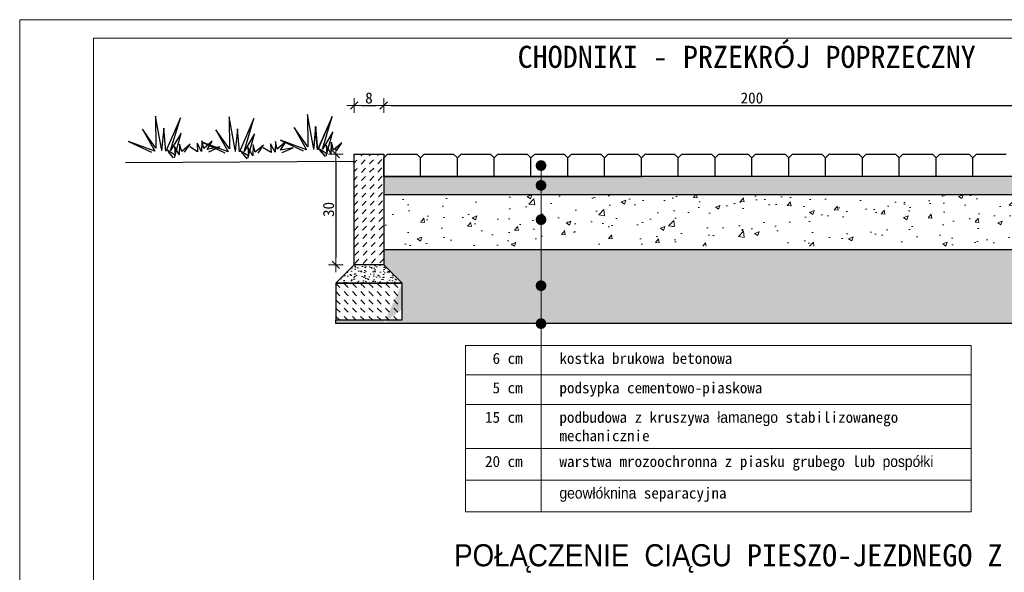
# Model space of a CAD drawing. Header units: millimetres. Extents: x 84 to 770, y 130 to 152.
# Tile 8 of 10: x 93.21 to 95.88, y 150.73 to 152.23. Entities that reach past the tile are written whole.
import ezdxf

# ---------------------------------------------------------------- set-up
doc = ezdxf.new("R2010")
doc.units = ezdxf.units.MM
for name, color, linetype, lineweight in [('_k_kreskowanie', 250, 'Continuous', 9), ('DR_wym_strz', 1, 'Continuous', 9), ('kruszywo', 252, 'Continuous', 15), ('Nawierzchnia', 7, 'Continuous', 30), ('odsaczajaca', 40, 'Continuous', 15), ('podsypka', 30, 'Continuous', 15), ('trawka', 3, 'Continuous', 30), ('Wymiary', 7, 'Continuous', 9)]:
    doc.layers.add(name, color=color, linetype=linetype, lineweight=lineweight)
doc.styles.add('GENERATED_STYLE_1', font='MS Gothic.ttf')
doc.styles.add('WYM TECH', font='isocpeur.ttf')
doc.dimstyles.new('szczegóły normalny', dxfattribs={"dimtxt": 0.03, "dimasz": 0.02, "dimexe": 0.01, "dimexo": 0.05, "dimgap": 0.005, "dimtad": 1, "dimdec": 0, "dimlfac": 100, "dimzin": 1, "dimdsep": 46, "dimtxsty": 'WYM TECH', "dimblk": 'KRZYZYK', "dimcen": 0.02, "dimse1": 1, "dimse2": 1, "dimclrd": 1, "dimclre": 1, "dimadec": 1, "dimazin": 0, "dimtfac": 1, "dimtdec": 0, "dimtmove": 1, "dimatfit": 3, "dimfxl": 0, "dimarcsym": 0})

# ---------------------------------------------------------------- blocks, each defined once
blk = doc.blocks.new('*T4')
at = {"layer": 'Defpoints', "color": 8, "linetype": 'ByBlock', "lineweight": 0, "transparency": 16777216}
for p, q in [((0, 0), (1.3729, 0)), ((0, 0), (0, -0.4514)), ((1.3729, 0), (1.3729, -0.4514)), ((0, -0.4514), (1.3729, -0.4514))]:
    blk.add_line(p, q, dxfattribs=at)
at = {"layer": 'Nawierzchnia', "color": 0, "linetype": 'ByBlock', "lineweight": 5, "transparency": 16777216}
for p, q in [((0.2051, 0), (0.2051, -0.4514)), ((0, -0.08), (1.3729, -0.08)), ((0, -0.16), (1.3729, -0.16)), ((0, -0.28), (1.3729, -0.28)), ((0, -0.3657), (1.3729, -0.3657))]:
    blk.add_line(p, q, dxfattribs=at)
at = {"layer": 'Nawierzchnia', "color": 0, "transparency": 16777216, "char_height": 0.03, "style": 'GENERATED_STYLE_1'}
for s, insert, width, attachment_point in [('6 cm', (0.1551, -0.02), 0.105076, 3), ('kostka brukowa betonowa ', (0.2551, -0.02), 1.067816, 1), ('5 cm', (0.1551, -0.1), 0.105076, 3), ('podsypka cementowo-piaskowa', (0.2551, -0.1), 1.067816, 1), ('15 cm', (0.1551, -0.18), 0.105076, 3), ('podbudowa z kruszywa łamanego stabilizowanego mechanicznie', (0.2551, -0.18), 1.067816, 1), ('20 cm', (0.1551, -0.3), 0.105076, 3), ('warstwa mrozoochronna z piasku grubego lub pospółki', (0.2551, -0.3), 1.067816, 1), ('geowłóknina separacyjna', (0.2551, -0.3857), 1.067816, 1)]:
    blk.add_mtext(s, dxfattribs=dict(at, insert=insert, width=width, attachment_point=attachment_point))
blk = doc.blocks.new('K')
at = {"lineweight": 15}
blk.add_line((-0.5, -0.5), (0.5, 0.5), dxfattribs=at)
at = {"layer": 'DR_wym_strz'}
for p, q in [((-1, 0), (1, 0)), ((0, -1), (0, 1))]:
    blk.add_line(p, q, dxfattribs=at)
blk = doc.blocks.new('KRZYZYK')
blk.add_blockref('K', (0, 0))
blk = doc.blocks.new('*D5')
at = {"layer": 'Defpoints', "color": 0, "transparency": 16777216}
for p in [(96.1962, 151.9951), (94.1962, 151.8625), (96.1962, 151.8625)]:
    blk.add_point(p, dxfattribs=at)
at = {"layer": 'Wymiary', "color": 1, "lineweight": -2, "transparency": 16777216}
blk.add_line((94.2162, 151.9951), (96.1762, 151.9951), dxfattribs=at)
at = {"layer": 'Wymiary', "color": 1, "lineweight": -2, "transparency": 16777216, "xscale": 0.02, "yscale": 0.02, "zscale": 0.02, "rotation": 180}
blk.add_blockref('KRZYZYK', (94.1962, 151.9951), dxfattribs=at)
at = {"layer": 'Wymiary', "color": 1, "lineweight": -2, "transparency": 16777216, "xscale": 0.02, "yscale": 0.02, "zscale": 0.02}
blk.add_blockref('KRZYZYK', (96.1962, 151.9951), dxfattribs=at)
at = {"layer": 'Wymiary', "color": 0, "transparency": 16777216, "insert": (95.1962, 152.0151), "char_height": 0.03, "attachment_point": 5, "style": 'GENERATED_STYLE_1'}
blk.add_mtext('200', dxfattribs=at)
blk = doc.blocks.new('*D6')
at = {"layer": 'Defpoints', "color": 0, "transparency": 16777216}
for p in [(94.1962, 151.9951), (94.1162, 151.8625), (94.1962, 151.8625)]:
    blk.add_point(p, dxfattribs=at)
at = {"layer": 'Wymiary', "color": 1, "lineweight": -2, "transparency": 16777216}
blk.add_line((94.1362, 151.9951), (94.1762, 151.9951), dxfattribs=at)
at = {"layer": 'Wymiary', "color": 1, "lineweight": -2, "transparency": 16777216, "xscale": 0.02, "yscale": 0.02, "zscale": 0.02, "rotation": 180}
blk.add_blockref('KRZYZYK', (94.1162, 151.9951), dxfattribs=at)
at = {"layer": 'Wymiary', "color": 1, "lineweight": -2, "transparency": 16777216, "xscale": 0.02, "yscale": 0.02, "zscale": 0.02}
blk.add_blockref('KRZYZYK', (94.1962, 151.9951), dxfattribs=at)
at = {"layer": 'Wymiary', "color": 0, "transparency": 16777216, "insert": (94.1562, 152.0151), "char_height": 0.03, "attachment_point": 5, "style": 'GENERATED_STYLE_1'}
blk.add_mtext('8', dxfattribs=at)
blk = doc.blocks.new('*D8')
at = {"layer": 'Defpoints', "color": 0, "transparency": 16777216}
for p in [(94.2462, 151.8625), (94.0666, 151.5625), (94.1162, 151.5625)]:
    blk.add_point(p, dxfattribs=at)
at = {"layer": 'Wymiary', "color": 1, "lineweight": -2, "transparency": 16777216}
blk.add_line((94.0666, 151.8425), (94.0666, 151.5825), dxfattribs=at)
at = {"layer": 'Wymiary', "color": 1, "lineweight": -2, "transparency": 16777216, "xscale": 0.02, "yscale": 0.02, "zscale": 0.02}
for p, rotation in [((94.0666, 151.8625), 90), ((94.0666, 151.5625), 270)]:
    blk.add_blockref('KRZYZYK', p, dxfattribs=dict(at, rotation=rotation))
at = {"layer": 'Wymiary', "color": 0, "transparency": 16777216, "insert": (94.0466, 151.7125), "char_height": 0.03, "attachment_point": 5, "rotation": 90, "style": 'GENERATED_STYLE_1'}
blk.add_mtext('30', dxfattribs=at)

msp = doc.modelspace()

# ---------------------------------------------------------------- hatches: boundary and pattern name
at = {"layer": '_k_kreskowanie'}
h = msp.add_hatch(dxfattribs=at)
h.set_pattern_fill('DASH', color=256, scale=0.005, angle=46.14576)
h.set_pattern_definition([(46.1458, (96.296221, 151.564478), (-0.00044892, 0.02244615), [0.015875, -0.015875])])
h.paths.add_polyline_path([(94.19624, 151.86248), (94.19624, 151.56248), (94.11624, 151.56248), (94.11624, 151.86248)])
at = {"layer": '_k_kreskowanie', "lineweight": 13, "ltscale": 0.5}
h = msp.add_hatch(dxfattribs=at)
h.set_pattern_fill('AR-SAND', color=256, scale=0.0004, angle=90, style=0)
h.set_pattern_definition([(52.5, (82.481219, 203.42078), (0.0195765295, -0.0006400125), [0, -0.0154432, 0, -0.017272, 0, -0.01651]), (82.5, (82.48122, 203.42078), (0.028673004, 0.017980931), [0, -0.0083312, 0, -0.0139192, 0, -0.005334]), (122.5, (82.48122, 203.408283), (5.74874e-05, 0.031639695), [0, -0.00508, 0, -0.018288, 0, -0.023876]), (132.5, (82.48122, 203.408283), (0.008917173, 0.030542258), [0, -0.00254, 0, -0.0119888, 0, -0.013716])])
h.paths.add_polyline_path([(94.06624, 151.51248), (94.11624, 151.56248), (94.19624, 151.56248), (94.24624, 151.51248), (94.14624, 151.51248)])
at = {"layer": '_k_kreskowanie'}
h = msp.add_hatch(dxfattribs=at)
h.set_pattern_fill('DASH', color=256, scale=0.005, angle=135)
h.set_pattern_definition([(135, (-2502.967575, -1326.49246), (-0.0224506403, 2e-18), [0.015875, -0.015875])])
h.paths.add_polyline_path([(94.06624, 151.51248), (94.06624, 151.41248), (94.14624, 151.41248), (94.24624, 151.41248), (94.24624, 151.51248), (94.14624, 151.51248)])
at = {"layer": 'kruszywo'}
h = msp.add_hatch(dxfattribs=at)
h.set_pattern_fill('AR-CONC', color=256, scale=0.0007, style=0)
h.set_pattern_definition([(50, (86.74793, 196.68166), (0.12752927, -0.01115736), [0.013335, -0.146685]), (355, (86.74793, 196.68166), (-0.02466998, 0.13373965), [0.010668, -0.117348]), (100.451, (86.75856, 196.68073), (0.10285975, 0.12258168), [0.011333, -0.124663]), (46.1842, (86.74793, 196.71722), (0.18975533, -0.02942963), [0.0200025, -0.2200275]), (96.6356, (86.76375, 196.71477), (0.166183, 0.1731979), [0.0169995, -0.1869945]), (351.184, (86.74793, 196.71722), (0.1661832, 0.1731976), [0.016002, -0.176022]), (21, (86.76571, 196.70833), (0.10613042, -0.07158586), [0.013335, -0.146685]), (326, (86.76571, 196.70833), (0.04326142, 0.12893158), [0.010668, -0.117348]), (71.4514, (86.77456, 196.70237), (0.14939154, 0.057346), [0.011333, -0.124663]), (37.5, (86.747933, 196.681664), (0.002162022, 0.059188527), [0, -0.1159256, 0, -0.119126, 0, -0.1177925]), (7.5, (86.74793, 196.681664), (0.04677376, 0.0701264), [0, -0.0679196, 0, -0.1132586, 0, -0.0448945]), (327.5, (86.708284, 196.681664), (0.094913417, -0.00401012), [0, -0.04445, 0, -0.138684, 0, -0.184023]), (317.5, (86.6905, 196.68166), (0.10369043, 0.01779854), [0, -0.057785, 0, -0.0921004, 0, -0.130683])])
h.paths.add_polyline_path([(96.19624, 151.66248), (96.19624, 151.75248), (94.19624, 151.75248), (94.19624, 151.66248), (94.24624, 151.61248), (96.14624, 151.61248)])
at = {"layer": 'Nawierzchnia'}
h = msp.add_hatch(color=256, dxfattribs=at)
edge = h.paths.add_edge_path()
edge.add_arc((94.62352, 151.83171), 0.01472, 0, 360)
h = msp.add_hatch(color=256, dxfattribs=at)
edge = h.paths.add_edge_path()
edge.add_arc((94.62352, 151.77791), 0.01472, 0, 360)
h = msp.add_hatch(color=256, dxfattribs=at)
edge = h.paths.add_edge_path()
edge.add_arc((94.62352, 151.68471), 0.01472, 0, 360)
h = msp.add_hatch(color=256, dxfattribs=at)
edge = h.paths.add_edge_path()
edge.add_arc((94.62352, 151.50547), 0.01472, 0, 360)
h = msp.add_hatch(color=256, dxfattribs=at)
edge = h.paths.add_edge_path()
edge.add_arc((94.62352, 151.40248), 0.01472, 0, 360)
at = {"layer": 'odsaczajaca'}
h = msp.add_hatch(dxfattribs=at)
h.set_pattern_fill('AR-SAND', color=256, scale=0.0009, angle=1, style=0)
h.set_pattern_definition([(38.5, (95.47179, 151.48235), (-0.0022085, 0.04401535), [0, -0.0347472, 0, -0.038862, 0, -0.0371475]), (8.5, (95.47179, 151.48235), (0.039325, 0.0652105), [0, -0.0187452, 0, -0.0313182, 0, -0.0120015]), (328.5, (95.443676, 151.48186), (0.0711762, 0.0013718), [0, -0.01143, 0, -0.041148, 0, -0.053721]), (318.5, (95.443676, 151.48186), (0.0683595, 0.02126), [0, -0.005715, 0, -0.0269748, 0, -0.030861])])
h.paths.add_polyline_path([(96.14624, 151.41248), (96.14624, 151.41248), (96.14624, 151.41248)], flags=17)
h.paths.add_polyline_path([(96.32624, 151.41248), (96.14624, 151.41248), (96.15453, 151.40248), (96.30624, 151.40248), (96.32624, 151.40248)])
h.paths.add_polyline_path([(94.24624, 151.44248), (94.24624, 151.44248), (94.19624, 151.40248), (94.24624, 151.40248)])
h.paths.add_polyline_path([(94.24624, 151.51248), (94.24624, 151.44248), (94.24624, 151.44248)], flags=17)
h.paths.add_polyline_path([(94.06624, 151.41248), (94.24624, 151.41248), (94.24624, 151.40248), (94.06624, 151.40248)])
h.paths.add_polyline_path([(96.14624, 151.40248), (96.14624, 151.51248), (96.19624, 151.56248), (96.19624, 151.60248), (94.19624, 151.60248), (94.19624, 151.56248), (94.24624, 151.51248), (94.19624, 151.40248)])
at = {"layer": 'podsypka'}
h = msp.add_hatch(dxfattribs=at)
h.set_pattern_fill('AR-SAND', color=256, scale=0.0009, angle=1.14462, style=0)
h.set_pattern_definition([(143.64462, (-786.202082, 515.368986), (0.0005598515, 0.0440671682), [0, -0.0347472, 0, -0.038862, 0, -0.0371475]), (173.64462, (-786.20208, 515.368986), (-0.0417377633, 0.0636932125), [0, -0.0187452, 0, -0.0313182, 0, -0.0120015]), (213.64462, (-786.17397, 515.369548), (-0.071177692, -0.0012927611), [0, -0.01143, 0, -0.041148, 0, -0.053721]), (223.64462, (-786.17397, 515.36955), (-0.0691071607, 0.018686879), [0, -0.005715, 0, -0.0269748, 0, -0.030861])])
h.paths.add_polyline_path([(96.19624, 151.75248), (96.19624, 151.80248), (94.19744, 151.80248), (94.19844, 151.75248)])

# ---------------------------------------------------------------- linework, layer by layer
at = {"layer": 'Nawierzchnia', "color": 7, "linetype": 'Continuous'}
for p, q in [((94.20624, 151.86248), (94.19624, 151.85248)), ((94.19624, 151.80248), (94.19624, 151.85248)), ((94.28624, 151.86248), (94.29624, 151.85248)), ((94.30624, 151.86248), (94.29624, 151.85248)), ((94.29624, 151.80248), (94.29624, 151.85248)), ((94.30624, 151.86248), (94.38624, 151.86248)), ((94.38624, 151.86248), (94.39624, 151.85248)), ((94.40624, 151.86248), (94.39624, 151.85248)), ((94.39624, 151.80248), (94.39624, 151.85248)), ((94.40624, 151.86248), (94.48624, 151.86248)), ((94.48624, 151.86248), (94.49624, 151.85248)), ((94.50624, 151.86248), (94.49624, 151.85248)), ((94.50624, 151.86248), (94.49624, 151.85248)), ((94.49624, 151.80248), (94.49624, 151.85248)), ((94.49624, 151.80248), (94.49624, 151.85248)), ((94.49624, 151.80248), (94.49624, 151.85248)), ((94.50624, 151.86248), (94.58624, 151.86248)), ((94.58624, 151.86248), (94.59624, 151.85248)), ((94.60624, 151.86248), (94.59624, 151.85248)), ((94.59624, 151.80248), (94.59624, 151.85248)), ((94.60624, 151.86248), (94.68624, 151.86248)), ((94.68624, 151.86248), (94.69624, 151.85248)), ((94.70624, 151.86248), (94.69624, 151.85248)), ((94.69624, 151.80248), (94.69624, 151.85248)), ((94.69624, 151.80248), (94.69624, 151.85248)), ((94.70624, 151.86248), (94.78624, 151.86248)), ((94.78624, 151.86248), (94.79624, 151.85248)), ((94.80624, 151.86248), (94.79624, 151.85248)), ((94.79624, 151.80248), (94.79624, 151.85248)), ((94.80624, 151.86248), (94.88624, 151.86248)), ((94.88624, 151.86248), (94.89624, 151.85248)), ((94.90624, 151.86248), (94.89624, 151.85248)), ((94.89624, 151.80248), (94.89624, 151.85248)), ((94.90624, 151.86248), (94.98624, 151.86248)), ((94.98624, 151.86248), (94.99624, 151.85248)), ((95.00624, 151.86248), (94.99624, 151.85248)), ((94.99624, 151.80248), (94.99624, 151.85248)), ((95.00624, 151.86248), (95.08624, 151.86248)), ((95.08624, 151.86248), (95.09624, 151.85248)), ((95.10624, 151.86248), (95.09624, 151.85248)), ((95.09624, 151.80248), (95.09624, 151.85248)), ((95.10624, 151.86248), (95.18624, 151.86248)), ((95.18624, 151.86248), (95.19624, 151.85248)), ((95.20624, 151.86248), (95.19624, 151.85248)), ((95.19624, 151.80248), (95.19624, 151.85248)), ((95.20624, 151.86248), (95.28624, 151.86248)), ((95.28624, 151.86248), (95.29624, 151.85248)), ((95.30624, 151.86248), (95.29624, 151.85248)), ((95.29624, 151.80248), (95.29624, 151.85248)), ((95.30624, 151.86248), (95.38624, 151.86248)), ((95.38624, 151.86248), (95.39624, 151.85248)), ((95.40624, 151.86248), (95.39624, 151.85248)), ((95.39624, 151.80248), (95.39624, 151.85248)), ((95.40624, 151.86248), (95.48624, 151.86248)), ((95.48624, 151.86248), (95.49624, 151.85248)), ((95.50624, 151.86248), (95.49624, 151.85248)), ((95.49624, 151.80248), (95.49624, 151.85248)), ((95.50624, 151.86248), (95.58624, 151.86248)), ((95.58624, 151.86248), (95.59624, 151.85248)), ((95.60624, 151.86248), (95.59624, 151.85248)), ((95.59624, 151.80248), (95.59624, 151.85248)), ((95.60624, 151.86248), (95.68624, 151.86248)), ((95.68624, 151.86248), (95.69624, 151.85248)), ((95.70624, 151.86248), (95.69624, 151.85248)), ((95.69624, 151.80248), (95.69624, 151.85248)), ((95.70624, 151.86248), (95.78624, 151.86248)), ((95.78624, 151.86248), (95.79624, 151.85248)), ((95.80624, 151.86248), (95.79624, 151.85248)), ((95.79624, 151.80248), (95.79624, 151.85248)), ((95.80624, 151.86248), (95.88624, 151.86248))]:
    msp.add_line(p, q, dxfattribs=at)
at = {"layer": 'Nawierzchnia', "lineweight": 15}
for points in [[(93.20772, 152.22786), (97.40772, 152.22786), (97.40772, 149.25786), (93.20772, 149.25786)], [(93.40772, 152.17786), (97.35772, 152.17786), (97.35772, 149.30786), (93.40772, 149.30786)]]:
    msp.add_lwpolyline(points, close=True, dxfattribs=at)
at = {"layer": 'Nawierzchnia'}
for points in [[(94.11624, 151.86248), (94.19624, 151.86248), (94.19624, 151.56248), (94.11624, 151.56248)], [(94.24624, 151.51248), (94.06624, 151.51248), (94.06624, 151.41248), (94.24624, 151.41248)]]:
    msp.add_lwpolyline(points, close=True, dxfattribs=at)
for points in [[(94.20624, 151.86248), (94.28624, 151.86248)], [(94.11624, 151.84248), (93.49495, 151.83916)], [(96.19624, 151.80248), (94.19624, 151.80248)], [(94.19624, 151.80248), (94.89624, 151.80248)], [(96.19624, 151.75248), (94.19624, 151.75248)], [(96.19624, 151.60248), (94.19624, 151.60248)], [(94.24624, 151.51248), (94.19624, 151.56248), (94.11624, 151.56248), (94.06624, 151.51248), (94.24624, 151.51248)], [(96.32624, 151.40248), (94.06624, 151.40248), (94.06624, 151.41248)]]:
    msp.add_lwpolyline(points, dxfattribs=at)
at = {"layer": 'Nawierzchnia', "lineweight": 0}
msp.add_lwpolyline([(94.62352, 151.02321), (94.62352, 151.8373)], dxfattribs=at)
at = {"layer": 'trawka', "linetype": 'Continuous'}
for p, q in [((93.57689, 151.96603), (93.57778, 151.87902)), ((93.59325, 151.87682), (93.57689, 151.96603)), ((93.64405, 151.96111), (93.60469, 151.87061)), ((93.61767, 151.87227), (93.64405, 151.96111)), ((93.77651, 151.96407), (93.77739, 151.87705)), ((93.79286, 151.87485), (93.77651, 151.96407)), ((93.84366, 151.95915), (93.8043, 151.86864)), ((93.81728, 151.87031), (93.84366, 151.95915)), ((93.98895, 151.96996), (93.98983, 151.88294)), ((94.0053, 151.88075), (93.98895, 151.96996)), ((93.9892, 151.96997), (93.99009, 151.88295)), ((94.00556, 151.88075), (93.9892, 151.96997)), ((94.0561, 151.96504), (94.01675, 151.87454)), ((94.05636, 151.96505), (94.017, 151.87455)), ((94.02973, 151.8762), (94.0561, 151.96504)), ((94.02998, 151.87621), (94.05636, 151.96505)), ((93.59939, 151.93355), (93.59318, 151.87146)), ((93.60469, 151.87061), (93.59939, 151.93355)), ((93.953, 151.93492), (93.98672, 151.87448)), ((93.98983, 151.88294), (93.953, 151.93492)), ((93.95325, 151.93493), (93.98698, 151.87449)), ((93.99009, 151.88295), (93.95325, 151.93493)), ((94.01145, 151.93748), (94.00523, 151.87539)), ((94.0117, 151.93748), (94.00549, 151.8754)), ((94.01675, 151.87454), (94.01145, 151.93748)), ((94.017, 151.87455), (94.0117, 151.93748)), ((93.54094, 151.93099), (93.57467, 151.87055)), ((93.57778, 151.87902), (93.54094, 151.93099)), ((93.64607, 151.91964), (93.61767, 151.87227)), ((93.6279, 151.8539), (93.64607, 151.91964)), ((93.74055, 151.92903), (93.77428, 151.86859)), ((93.77739, 151.87705), (93.74055, 151.92903)), ((93.79901, 151.93158), (93.79279, 151.8695)), ((93.8043, 151.86864), (93.79901, 151.93158)), ((93.84569, 151.91767), (93.81728, 151.87031)), ((93.82752, 151.85194), (93.84569, 151.91767)), ((94.05813, 151.92356), (94.02973, 151.8762)), ((94.05838, 151.92357), (94.02998, 151.87621)), ((94.03996, 151.85783), (94.05813, 151.92356)), ((94.04021, 151.85784), (94.05838, 151.92357)), ((93.5035, 151.89697), (93.56564, 151.86817)), ((93.57467, 151.87055), (93.5035, 151.89697)), ((93.62803, 151.8834), (93.62983, 151.85993)), ((93.64082, 151.86056), (93.62803, 151.8834)), ((93.64195, 151.89008), (93.64082, 151.86056)), ((93.64771, 151.86965), (93.64195, 151.89008)), ((93.67046, 151.88944), (93.64771, 151.86965)), ((93.65573, 151.86775), (93.67046, 151.88944)), ((93.69079, 151.86943), (93.66963, 151.88217)), ((93.70179, 151.87007), (93.6895, 151.89292)), ((93.6895, 151.89292), (93.69079, 151.86943)), ((93.70242, 151.89908), (93.70179, 151.87007)), ((93.70768, 151.87815), (93.70242, 151.89908)), ((93.70311, 151.895), (93.76525, 151.86621)), ((93.77428, 151.86859), (93.70311, 151.895)), ((93.73043, 151.89844), (93.70768, 151.87815)), ((93.71672, 151.87576), (93.73043, 151.89844)), ((93.75114, 151.8822), (93.71672, 151.87576)), ((93.7213, 151.86882), (93.75114, 151.8822)), ((93.82764, 151.88144), (93.82944, 151.85796)), ((93.84043, 151.8586), (93.82764, 151.88144)), ((93.84156, 151.88812), (93.84043, 151.8586)), ((93.84732, 151.86769), (93.84156, 151.88812)), ((93.87007, 151.88748), (93.84732, 151.86769)), ((93.85534, 151.86579), (93.87007, 151.88748)), ((93.89041, 151.86747), (93.86924, 151.8802)), ((93.9014, 151.86811), (93.88911, 151.89095)), ((93.88911, 151.89095), (93.89041, 151.86747)), ((93.90203, 151.89712), (93.9014, 151.86811)), ((93.9073, 151.87618), (93.90203, 151.89712)), ((93.92979, 151.89646), (93.90704, 151.87617)), ((93.93004, 151.89647), (93.9073, 151.87618)), ((93.91556, 151.9009), (93.97769, 151.8721)), ((93.98672, 151.87448), (93.91556, 151.9009)), ((93.91581, 151.90091), (93.97795, 151.87211)), ((93.98698, 151.87449), (93.91581, 151.90091)), ((93.91607, 151.87379), (93.92979, 151.89646)), ((93.95049, 151.88022), (93.91607, 151.87379)), ((93.91633, 151.8738), (93.93004, 151.89647)), ((93.95075, 151.88023), (93.91633, 151.8738)), ((93.92066, 151.86684), (93.95049, 151.88022)), ((93.92092, 151.86685), (93.95075, 151.88023)), ((94.04009, 151.88733), (94.04188, 151.86385)), ((94.05288, 151.86449), (94.04009, 151.88733)), ((94.04034, 151.88734), (94.04214, 151.86386)), ((94.05313, 151.8645), (94.04034, 151.88734)), ((94.054, 151.89401), (94.05288, 151.86449)), ((94.05426, 151.89402), (94.05313, 151.8645)), ((94.05976, 151.87358), (94.054, 151.89401)), ((94.06002, 151.87359), (94.05426, 151.89402)), ((94.08251, 151.89337), (94.05976, 151.87358)), ((94.08277, 151.89338), (94.06002, 151.87359)), ((94.06779, 151.87168), (94.08251, 151.89337)), ((94.06804, 151.87169), (94.08277, 151.89338)), ((93.62983, 151.85993), (93.60816, 151.87315)), ((93.6102, 151.86968), (93.62492, 151.85236)), ((93.82944, 151.85796), (93.80777, 151.87119)), ((93.80982, 151.86771), (93.82454, 151.8504)), ((94.04188, 151.86385), (94.02021, 151.87708)), ((94.04214, 151.86386), (94.02047, 151.87709)), ((94.02226, 151.87361), (94.03698, 151.85629)), ((94.02251, 151.87361), (94.03723, 151.8563))]:
    msp.add_line(p, q, dxfattribs=at)

# ---------------------------------------------------------------- block references
msp.add_blockref('*T4', (94.41845, 151.34321))

# ---------------------------------------------------------------- texts
at = {"char_height": 0.06, "attachment_point": 1, "style": 'GENERATED_STYLE_1'}
for s, insert, width in [('\\pi0.34071,t1.1807;CHODNIKI - PRZEKRÓJ POPRZECZNY', (94.21919, 152.15705), 1.8460973), ('\\pi0.30878;POŁĄCZENIE CIĄGU PIESZO-JEZDNEGO Z TERENEM', (94.07894, 150.80344), 2.247604)]:
    msp.add_mtext(s, dxfattribs=dict(at, insert=insert, width=width))

# ---------------------------------------------------------------- dimensions: what is measured, and where the dimension line sits
at = {"layer": 'Wymiary'}
for base, p1, p2, picture, middle in [((94.19624, 151.99513), (94.11624, 151.86248), (94.19624, 151.86248), '*D6', (94.15624, 152.01513)), ((96.19624, 151.99513), (94.19624, 151.86248), (96.19624, 151.86248), '*D5', (95.19624, 152.01513))]:
    dim = msp.add_linear_dim(base=base, p1=p1, p2=p2, dimstyle='szczegóły normalny', override={"dimtxsty": 'GENERATED_STYLE_1', "dimfxl": 0.18}, dxfattribs=at)
    dim.commit()
    dim.dimension.update_dxf_attribs({"geometry": picture, "text_midpoint": middle})
dim = msp.add_linear_dim(base=(94.06664, 151.56248), p1=(94.24625, 151.86248), p2=(94.11624, 151.56248), angle=90, dimstyle='szczegóły normalny', override={"dimtxsty": 'GENERATED_STYLE_1'}, dxfattribs=at)
dim.commit()
dim.dimension.update_dxf_attribs({"geometry": '*D8', "text_midpoint": (94.04664, 151.71248)})

doc.saveas('drawing.dxf')
